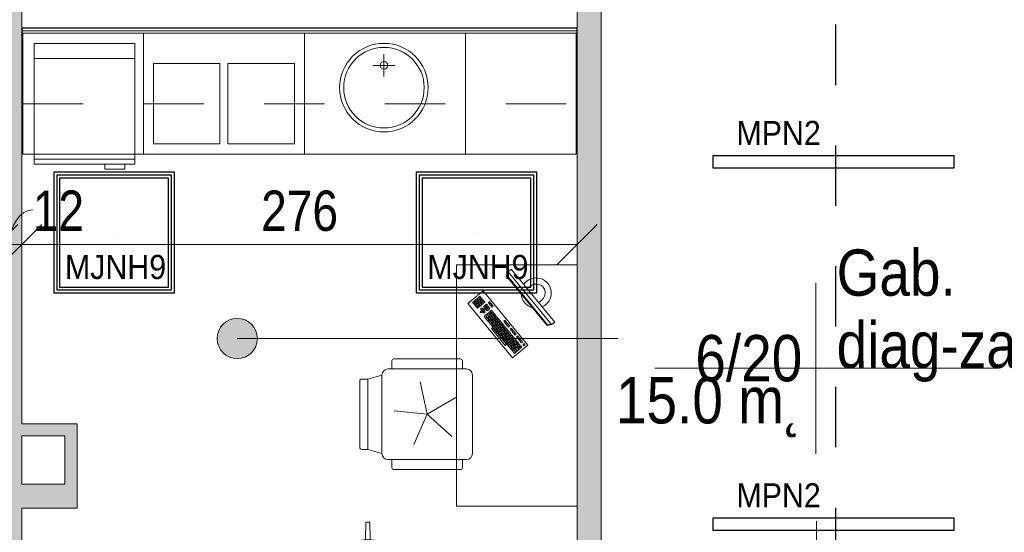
# Model space of a CAD drawing. Header units: centimetres. Extents: x -1631 to 21770, y -8842 to 3590.
# Tile 106 of 142: x 8 to 498, y 1989 to 2244. Entities that reach past the tile are written whole.
import ezdxf

# ---------------------------------------------------------------- set-up
doc = ezdxf.new("R2010")
doc.units = ezdxf.units.CM
doc.linetypes.add('Dash', pattern=[60, 30, -30])
for name, color, linetype, lineweight in [('A-ANNO-DIMS', 211, 'Continuous', 13), ('A-ANNO-DIMS-100', 211, 'Continuous', 13), ('A-AREA-IDEN', 2, 'Continuous', 13), ('A-DETL', 90, 'Continuous', 9), ('A-WALL', 113, 'Continuous', 13), ('A-WALL-FNSH', 113, 'Continuous', 13), ('A-WALL-PATT', 111, 'Continuous', 13), ('I-FURN', 30, 'Continuous', 9), ('P-SANR-FIXT', 6, 'Continuous', 9), ('Q-SPCQ', 91, 'Continuous', 9)]:
    doc.layers.add(name, color=color, linetype=linetype, lineweight=lineweight)
doc.layers.add('E_oprawy', color=12, linetype='Continuous')
doc.styles.add('Arial', font='arial.ttf', dxfattribs={"width": 0.9, "height": 18})
doc.styles.add('Arial Narrow_5', font='ARIALN.TTF', dxfattribs={"height": 20})
doc.styles.add('Arial_11', font='arial.ttf', dxfattribs={"width": 0.85, "height": 23})
doc.dimstyles.new('Diagonal_1_100__0__wewnętrzne', dxfattribs={"dimscale": 30.48, "dimtxt": 20.468619, "dimasz": 0.656168, "dimexe": 0.164042, "dimexo": 0.0625, "dimgap": 0.032808, "dimtad": 1, "dimdec": 0, "dimdsep": 46, "dimtxsty": 'Arial Narrow_5', "dimblk1": 'OBLIQUE', "dimblk2": 'OBLIQUE', "dimsah": 1, "dimcen": 0.09, "dimazin": 0, "dimtfac": 1, "dimtdec": 4, "dimtix": 1, "dimtmove": 0, "dimatfit": 3, "dimfxl": 0, "dimtvp": 1, "dimtolj": 1, "dimtzin": 0, "dimarcsym": 0})
doc.dimstyles.new('Diagonal_1_100__0__wewnętrzne_1', dxfattribs={"dimscale": 30.48, "dimtxt": 20.468619, "dimasz": 0.656168, "dimexe": 0.164042, "dimexo": 0.0625, "dimgap": 0.032808, "dimtad": 1, "dimdec": 0, "dimdsep": 46, "dimtxsty": 'Arial Narrow_5', "dimblk1": 'OBLIQUE', "dimblk2": 'OBLIQUE', "dimsah": 1, "dimcen": 0.09, "dimazin": 0, "dimtfac": 1, "dimtdec": 4, "dimtix": 1, "dimtmove": 1, "dimatfit": 3, "dimfxl": 0, "dimtvp": 1, "dimtolj": 1, "dimtzin": 0, "dimarcsym": 0})

# ---------------------------------------------------------------- blocks, each defined once
blk = doc.blocks.new('Blat - Blat-2328142-6_piętro IV __13_80 m_ - stan projektowany')
at = {"layer": 'I-FURN'}
for p, q in [((0, 60), (0, 0)), ((275, 0), (275, 60)), ((0, 0), (275, 0))]:
    blk.add_line(p, q, dxfattribs=at)
blk = doc.blocks.new('Blat - Blat-2328143-6_piętro IV __13_80 m_ - stan projektowany')
at = {"layer": 'I-FURN', "linetype": 'Dash'}
for p, q in [((0, 35), (0, 0)), ((275, 0), (275, 35)), ((0, 0), (275, 0))]:
    blk.add_line(p, q, dxfattribs=at)
blk = doc.blocks.new('Blat - Blat-V5-6_piętro IV __13_80 m_ - stan projektowany')
at = {"layer": 'I-FURN'}
for p, q in [((0, 60), (0, 0)), ((80, 0), (80, 60)), ((0, 0), (80, 0))]:
    blk.add_line(p, q, dxfattribs=at)
blk = doc.blocks.new('Blat - Blat-2328146-6_piętro IV __13_80 m_ - stan projektowany')
at = {"layer": 'I-FURN'}
for p, q in [((0, 60), (0, 0)), ((60, 0), (60, 60)), ((0, 0), (60, 0))]:
    blk.add_line(p, q, dxfattribs=at)
blk = doc.blocks.new('umywalka okrągła d _44cm stal nierdzewna - Type 1-2356171-6_piętro IV __13_80 m_ - stan projektowany')
at = {"layer": 'P-SANR-FIXT'}
for p, q in [((12.5, 21.43), (12.5, 32.43)), ((7, 26.93), (18, 26.93))]:
    blk.add_line(p, q, dxfattribs=at)
for centre, radius in [((12.5, 38), 22), ((12.5, 38), 20), ((12.5, 26.93), 1.9)]:
    blk.add_circle(centre, radius, dxfattribs=at)
blk = doc.blocks.new('zlewozmywak dwukomorowy - Type 1-2356269-6_piętro IV __13_80 m_ - stan projektowany')
at = {"layer": 'P-SANR-FIXT'}
for p, q in [((-27.5, -71), (-27.5, -11)), ((52.5, -11), (52.5, -71)), ((-22.5, -66), (-22.5, -26)), ((-22.5, -26), (10.5, -26)), ((10.5, -26), (10.5, -66)), ((14.5, -66), (14.5, -26)), ((14.5, -26), (47.5, -26)), ((47.5, -26), (47.5, -66)), ((10.5, -66), (-22.5, -66)), ((47.5, -66), (14.5, -66)), ((52.5, -71), (-27.5, -71))]:
    blk.add_line(p, q, dxfattribs=at)
blk = doc.blocks.new('lodówka niska w zabudowie - Type 1-2357183-6_piętro IV __13_80 m_ - stan projektowany')
at = {"layer": 'Q-SPCQ'}
for p, q in [((-12.5, -16), (-12.5, -76)), ((37.5, -16), (-12.5, -16)), ((37.5, -76), (37.5, -16)), ((37.5, -23.5), (-12.5, -23.5)), ((37.5, -73.5), (-12.5, -73.5)), ((-12.5, -76), (37.5, -76)), ((22.5, -78.5), (22.5, -76)), ((32.5, -76), (32.5, -78.5)), ((32.5, -78.5), (22.5, -78.5))]:
    blk.add_line(p, q, dxfattribs=at)
blk = doc.blocks.new('biurko lekarskie 60x120 - biurko lekarskie 60x120-V9-6_piętro IV __13_80 m_ - stan projektowany')
at = {"layer": 'I-FURN'}
for p, q in [((-76.23, 30), (43.77, 30)), ((-76.23, -30), (-76.23, 30)), ((43.77, 30), (43.77, -30)), ((-2.52, 2.15), (24.52, 24.38)), ((22.75, 20.08), (22.13, 19.57)), ((23.25, 19.46), (22.75, 20.08)), ((23.52, 20.71), (22.9, 20.21)), ((22.9, 20.21), (23.41, 19.59)), ((23.41, 19.59), (24.03, 20.1)), ((24.03, 20.1), (23.52, 20.71)), ((24.15, 19.94), (23.54, 19.43)), ((24.29, 21.35), (23.67, 20.84)), ((23.67, 20.84), (24.18, 20.22)), ((24.66, 19.32), (24.15, 19.94)), ((24.18, 20.22), (24.8, 20.73)), ((24.8, 20.73), (24.29, 21.35)), ((24.93, 20.58), (24.31, 20.07)), ((24.31, 20.07), (24.82, 19.45)), ((25.06, 21.99), (24.45, 21.48)), ((24.45, 21.48), (24.95, 20.86)), ((24.52, 24.38), (30.87, 16.66)), ((24.82, 19.45), (25.43, 19.96)), ((25.43, 19.96), (24.93, 20.58)), ((25.56, 19.81), (24.94, 19.3)), ((24.95, 20.86), (25.57, 21.37)), ((25.57, 21.37), (25.06, 21.99)), ((25.7, 21.21), (25.08, 20.7)), ((25.08, 20.7), (25.59, 20.09)), ((26.07, 19.19), (25.56, 19.81)), ((25.59, 20.09), (26.21, 20.59)), ((26.21, 20.59), (25.7, 21.21)), ((26.33, 20.44), (25.72, 19.93)), ((25.72, 19.93), (26.22, 19.31)), ((26.22, 19.31), (26.84, 19.82)), ((26.84, 19.82), (26.33, 20.44)), ((26.97, 19.67), (26.35, 19.16)), ((27.48, 19.05), (26.97, 19.67)), ((30.87, 16.66), (3.83, -5.57)), ((16.57, 15), (15.95, 14.49)), ((17.08, 14.38), (16.57, 15)), ((18.11, 16.27), (16.72, 15.13)), ((16.72, 15.13), (17.23, 14.51)), ((17.23, 14.51), (18.62, 15.65)), ((18.75, 15.5), (17.36, 14.35)), ((17.86, 13.74), (19.26, 14.88)), ((19.38, 14.72), (17.99, 13.58)), ((18.62, 15.65), (18.11, 16.27)), ((19.26, 14.88), (18.75, 15.5)), ((19.89, 14.11), (19.38, 14.72)), ((20.29, 16.77), (19.67, 16.26)), ((19.67, 16.26), (20.18, 15.64)), ((20.43, 18.17), (19.81, 17.67)), ((19.81, 17.67), (20.32, 17.05)), ((20.18, 15.64), (20.8, 16.15)), ((20.8, 16.15), (20.29, 16.77)), ((20.32, 17.05), (20.94, 17.56)), ((20.94, 17.56), (20.43, 18.17)), ((21.06, 17.4), (20.45, 16.89)), ((20.45, 16.89), (20.95, 16.28)), ((21.56, 15.22), (20.94, 14.71)), ((20.94, 14.71), (21.45, 14.1)), ((20.95, 16.28), (21.57, 16.78)), ((21.57, 16.78), (21.06, 17.4)), ((21.7, 16.63), (21.08, 16.12)), ((21.08, 16.12), (21.59, 15.5)), ((21.84, 18.04), (21.22, 17.53)), ((21.22, 17.53), (21.73, 16.91)), ((22.07, 14.6), (21.56, 15.22)), ((21.59, 15.5), (22.21, 16.01)), ((22.21, 16.01), (21.7, 16.63)), ((22.33, 15.86), (21.72, 15.35)), ((21.72, 15.35), (22.22, 14.73)), ((21.73, 16.91), (22.34, 17.42)), ((22.34, 17.42), (21.84, 18.04)), ((22.13, 19.57), (22.64, 18.95)), ((22.22, 14.73), (22.84, 15.24)), ((22.84, 15.24), (22.33, 15.86)), ((22.97, 15.08), (22.35, 14.58)), ((23.11, 16.49), (22.49, 15.98)), ((22.49, 15.98), (23, 15.37)), ((22.64, 18.95), (23.25, 19.46)), ((23.38, 19.31), (22.76, 18.8)), ((22.76, 18.8), (23.27, 18.18)), ((23.48, 14.47), (22.97, 15.08)), ((23, 15.37), (23.61, 15.87)), ((23.61, 15.87), (23.11, 16.49)), ((23.74, 15.72), (23.12, 15.21)), ((23.12, 15.21), (23.63, 14.59)), ((23.27, 18.18), (23.89, 18.69)), ((23.89, 18.69), (23.38, 19.31)), ((24.02, 18.53), (23.4, 18.03)), ((23.4, 18.03), (23.91, 17.41)), ((23.54, 19.43), (24.04, 18.82)), ((23.63, 14.59), (24.25, 15.1)), ((24.25, 15.1), (23.74, 15.72)), ((23.91, 17.41), (24.52, 17.92)), ((24.52, 17.92), (24.02, 18.53)), ((24.65, 17.76), (24.03, 17.25)), ((24.03, 17.25), (24.54, 16.64)), ((24.04, 18.82), (24.66, 19.32)), ((24.79, 19.17), (24.17, 18.66)), ((24.17, 18.66), (24.68, 18.04)), ((24.54, 16.64), (25.16, 17.14)), ((25.16, 17.14), (24.65, 17.76)), ((25.29, 16.99), (24.67, 16.48)), ((24.67, 16.48), (25.18, 15.86)), ((24.68, 18.04), (25.3, 18.55)), ((25.3, 18.55), (24.79, 19.17)), ((25.42, 18.4), (24.81, 17.89)), ((24.81, 17.89), (25.31, 17.27)), ((24.94, 19.3), (25.45, 18.68)), ((25.18, 15.86), (25.79, 16.37)), ((25.79, 16.37), (25.29, 16.99)), ((25.31, 17.27), (25.93, 17.78)), ((25.93, 17.78), (25.42, 18.4)), ((26.06, 17.63), (25.44, 17.12)), ((25.44, 17.12), (25.95, 16.5)), ((25.45, 18.68), (26.07, 19.19)), ((26.2, 19.03), (25.58, 18.52)), ((25.58, 18.52), (26.09, 17.91)), ((25.95, 16.5), (26.57, 17.01)), ((26.57, 17.01), (26.06, 17.63)), ((26.09, 17.91), (26.7, 18.41)), ((26.7, 18.41), (26.2, 19.03)), ((26.83, 18.26), (26.21, 17.75)), ((26.21, 17.75), (26.72, 17.13)), ((26.35, 19.16), (26.86, 18.54)), ((26.72, 17.13), (27.34, 17.64)), ((27.34, 17.64), (26.83, 18.26)), ((26.86, 18.54), (27.48, 19.05)), ((27.6, 18.9), (26.99, 18.39)), ((26.99, 18.39), (27.49, 17.77)), ((27.49, 17.77), (28.11, 18.28)), ((28.11, 18.28), (27.6, 18.9)), ((3.73, 5.74), (12.07, 12.6)), ((12.58, 11.98), (4.24, 5.12)), ((10.39, 9.92), (9.77, 9.41)), ((10.9, 9.3), (10.39, 9.92)), ((11.16, 10.55), (10.54, 10.04)), ((10.54, 10.04), (11.05, 9.43)), ((11.05, 9.43), (11.67, 9.93)), ((11.67, 9.93), (11.16, 10.55)), ((11.93, 11.19), (11.31, 10.68)), ((11.31, 10.68), (11.82, 10.06)), ((11.82, 10.06), (12.44, 10.57)), ((12.44, 10.57), (11.93, 11.19)), ((12.57, 10.42), (11.95, 9.91)), ((11.95, 9.91), (12.46, 9.29)), ((12.07, 12.6), (12.58, 11.98)), ((12.71, 11.82), (12.09, 11.31)), ((12.09, 11.31), (12.6, 10.7)), ((12.46, 9.29), (13.08, 9.8)), ((13.08, 9.8), (12.57, 10.42)), ((12.6, 10.7), (13.21, 11.2)), ((13.21, 11.2), (12.71, 11.82)), ((13.34, 11.05), (12.72, 10.54)), ((12.72, 10.54), (13.23, 9.92)), ((13.48, 12.46), (12.86, 11.95)), ((12.86, 11.95), (13.37, 11.33)), ((13.23, 9.92), (13.85, 10.43)), ((13.85, 10.43), (13.34, 11.05)), ((13.98, 10.28), (13.36, 9.77)), ((13.37, 11.33), (13.99, 11.84)), ((13.99, 11.84), (13.48, 12.46)), ((14.11, 11.69), (13.49, 11.18)), ((13.49, 11.18), (14, 10.56)), ((14.25, 13.09), (13.63, 12.58)), ((13.63, 12.58), (14.14, 11.97)), ((14.48, 9.66), (13.98, 10.28)), ((14, 10.56), (14.62, 11.07)), ((14.62, 11.07), (14.11, 11.69)), ((14.75, 10.91), (14.13, 10.41)), ((14.13, 10.41), (14.64, 9.79)), ((14.14, 11.97), (14.76, 12.48)), ((14.76, 12.48), (14.25, 13.09)), ((14.88, 12.32), (14.27, 11.81)), ((14.27, 11.81), (14.78, 11.19)), ((15.02, 13.73), (14.4, 13.22)), ((14.4, 13.22), (14.91, 12.6)), ((14.64, 9.79), (15.26, 10.3)), ((15.26, 10.3), (14.75, 10.91)), ((15.38, 10.14), (14.76, 9.63)), ((14.78, 11.19), (15.39, 11.7)), ((15.39, 11.7), (14.88, 12.32)), ((15.52, 11.55), (14.9, 11.04)), ((14.9, 11.04), (15.41, 10.42)), ((14.91, 12.6), (15.53, 13.11)), ((15.53, 13.11), (15.02, 13.73)), ((15.66, 12.96), (15.04, 12.45)), ((15.04, 12.45), (15.55, 11.83)), ((15.79, 14.36), (15.18, 13.86)), ((15.18, 13.86), (15.68, 13.24)), ((15.89, 9.52), (15.38, 10.14)), ((15.41, 10.42), (16.03, 10.93)), ((16.03, 10.93), (15.52, 11.55)), ((16.16, 10.78), (15.54, 10.27)), ((15.54, 10.27), (16.05, 9.65)), ((15.55, 11.83), (16.17, 12.34)), ((16.17, 12.34), (15.66, 12.96)), ((16.29, 12.18), (15.67, 11.68)), ((15.67, 11.68), (16.18, 11.06)), ((15.68, 13.24), (16.3, 13.75)), ((16.3, 13.75), (15.79, 14.36)), ((16.43, 13.59), (15.81, 13.08)), ((15.81, 13.08), (16.32, 12.46)), ((15.95, 14.49), (16.46, 13.87)), ((16.05, 9.65), (16.66, 10.16)), ((16.66, 10.16), (16.16, 10.78)), ((16.79, 10), (16.17, 9.5)), ((16.18, 11.06), (16.8, 11.57)), ((16.8, 11.57), (16.29, 12.18)), ((16.93, 11.41), (16.31, 10.9)), ((16.31, 10.9), (16.82, 10.29)), ((16.32, 12.46), (16.94, 12.97)), ((16.94, 12.97), (16.43, 13.59)), ((17.06, 12.82), (16.45, 12.31)), ((16.45, 12.31), (16.96, 11.69)), ((16.46, 13.87), (17.08, 14.38)), ((17.2, 14.23), (16.58, 13.72)), ((16.58, 13.72), (17.09, 13.1)), ((17.3, 9.39), (16.79, 10)), ((16.82, 10.29), (17.44, 10.79)), ((17.44, 10.79), (16.93, 11.41)), ((17.56, 10.64), (16.94, 10.13)), ((16.94, 10.13), (17.45, 9.51)), ((16.96, 11.69), (17.57, 12.2)), ((17.57, 12.2), (17.06, 12.82)), ((17.7, 12.05), (17.08, 11.54)), ((17.08, 11.54), (17.59, 10.92)), ((17.09, 13.1), (17.71, 13.61)), ((17.71, 13.61), (17.2, 14.23)), ((17.84, 13.45), (17.22, 12.95)), ((17.22, 12.95), (17.73, 12.33)), ((17.36, 14.35), (17.86, 13.74)), ((17.45, 9.51), (18.07, 10.02)), ((18.07, 10.02), (17.56, 10.64)), ((17.59, 10.92), (18.21, 11.43)), ((18.21, 11.43), (17.7, 12.05)), ((18.34, 11.27), (17.72, 10.77)), ((17.72, 10.77), (18.23, 10.15)), ((17.73, 12.33), (18.35, 12.84)), ((18.35, 12.84), (17.84, 13.45)), ((18.47, 12.68), (17.85, 12.17)), ((17.85, 12.17), (18.36, 11.56)), ((17.99, 13.58), (18.5, 12.96)), ((18.23, 10.15), (18.84, 10.66)), ((18.84, 10.66), (18.34, 11.27)), ((18.36, 11.56), (18.98, 12.06)), ((18.98, 12.06), (18.47, 12.68)), ((19.11, 11.91), (18.49, 11.4)), ((18.49, 11.4), (19, 10.78)), ((18.5, 12.96), (19.89, 14.11)), ((19.24, 13.32), (18.63, 12.81)), ((18.63, 12.81), (19.14, 12.19)), ((19, 10.78), (19.62, 11.29)), ((19.62, 11.29), (19.11, 11.91)), ((19.14, 12.19), (19.75, 12.7)), ((19.75, 12.7), (19.24, 13.32)), ((19.88, 12.54), (19.26, 12.04)), ((19.26, 12.04), (19.77, 11.42)), ((20.02, 13.95), (19.4, 13.44)), ((19.4, 13.44), (19.91, 12.83)), ((19.77, 11.42), (20.39, 11.93)), ((20.39, 11.93), (19.88, 12.54)), ((19.91, 12.83), (20.53, 13.33)), ((20.53, 13.33), (20.02, 13.95)), ((20.65, 13.18), (20.03, 12.67)), ((20.03, 12.67), (20.54, 12.05)), ((20.54, 12.05), (21.16, 12.56)), ((21.16, 12.56), (20.65, 13.18)), ((21.45, 14.1), (22.07, 14.6)), ((22.2, 14.45), (21.58, 13.94)), ((21.58, 13.94), (22.09, 13.32)), ((22.09, 13.32), (22.71, 13.83)), ((22.71, 13.83), (22.2, 14.45)), ((22.35, 14.58), (22.86, 13.96)), ((23.39, 12.84), (22.77, 12.33)), ((22.77, 12.33), (23.28, 11.72)), ((22.86, 13.96), (23.48, 14.47)), ((23.28, 11.72), (23.9, 12.22)), ((23.9, 12.22), (23.39, 12.84)), ((24.16, 13.48), (23.54, 12.97)), ((23.54, 12.97), (24.05, 12.35)), ((24.05, 12.35), (24.67, 12.86)), ((24.67, 12.86), (24.16, 13.48)), ((24.93, 14.11), (24.32, 13.6)), ((24.32, 13.6), (24.83, 12.99)), ((24.83, 12.99), (25.44, 13.49)), ((25.44, 13.49), (24.93, 14.11)), ((4.24, 5.12), (3.73, 5.74)), ((4.98, 5.47), (4.36, 4.96)), ((4.36, 4.96), (4.87, 4.35)), ((5.49, 4.85), (4.98, 5.47)), ((5.75, 6.11), (5.14, 5.6)), ((5.14, 5.6), (5.64, 4.98)), ((5.64, 4.98), (6.26, 5.49)), ((6.26, 5.49), (5.75, 6.11)), ((6.39, 5.33), (5.77, 4.83)), ((5.91, 6.23), (6.53, 6.74)), ((6.42, 5.62), (5.91, 6.23)), ((6.9, 4.72), (6.39, 5.33)), ((7.03, 6.12), (6.42, 5.62)), ((6.53, 6.74), (7.03, 6.12)), ((6.54, 5.46), (7.16, 5.97)), ((7.05, 4.84), (6.54, 5.46)), ((7.3, 7.38), (6.68, 6.87)), ((6.68, 6.87), (7.19, 6.25)), ((7.67, 5.35), (7.05, 4.84)), ((7.16, 5.97), (7.67, 5.35)), ((7.18, 4.69), (7.8, 5.2)), ((7.19, 6.25), (7.81, 6.76)), ((7.81, 6.76), (7.3, 7.38)), ((7.93, 6.6), (7.32, 6.1)), ((7.32, 6.1), (7.82, 5.48)), ((8.07, 8.01), (7.45, 7.5)), ((7.45, 7.5), (7.96, 6.89)), ((7.8, 5.2), (8.3, 4.58)), ((7.82, 5.48), (8.44, 5.99)), ((8.44, 5.99), (7.93, 6.6)), ((8.57, 5.83), (7.95, 5.32)), ((7.95, 5.32), (8.46, 4.71)), ((7.96, 6.89), (8.58, 7.39)), ((9.21, 6.62), (8.07, 8.01)), ((8.71, 7.24), (8.09, 6.73)), ((8.09, 6.73), (8.6, 6.11)), ((8.84, 8.65), (8.23, 8.14)), ((8.23, 8.14), (8.73, 7.52)), ((8.46, 4.71), (9.08, 5.21)), ((9.08, 5.21), (8.57, 5.83)), ((9.2, 5.06), (8.59, 4.55)), ((8.6, 6.11), (9.21, 6.62)), ((9.34, 6.47), (8.72, 5.96)), ((8.72, 5.96), (9.23, 5.34)), ((8.73, 7.52), (9.35, 8.03)), ((9.35, 8.03), (8.84, 8.65)), ((9.48, 7.87), (8.86, 7.37)), ((8.86, 7.37), (9.37, 6.75)), ((9.62, 9.28), (9, 8.77)), ((9, 8.77), (9.51, 8.16)), ((9.71, 4.44), (9.2, 5.06)), ((9.23, 5.34), (9.85, 5.85)), ((9.85, 5.85), (9.34, 6.47)), ((9.98, 5.69), (9.36, 5.19)), ((9.36, 5.19), (9.87, 4.57)), ((9.37, 6.75), (9.99, 7.26)), ((9.99, 7.26), (9.48, 7.87)), ((10.11, 7.1), (9.5, 6.59)), ((9.5, 6.59), (10, 5.98)), ((9.51, 8.16), (10.12, 8.66)), ((10.12, 8.66), (9.62, 9.28)), ((10.25, 8.51), (9.63, 8)), ((9.63, 8), (10.14, 7.38)), ((9.77, 9.41), (10.28, 8.79)), ((9.87, 4.57), (10.48, 5.08)), ((10.48, 5.08), (9.98, 5.69)), ((10.61, 4.92), (9.99, 4.41)), ((10, 5.98), (10.62, 6.48)), ((10.62, 6.48), (10.11, 7.1)), ((10.75, 6.33), (10.13, 5.82)), ((10.13, 5.82), (10.64, 5.2)), ((10.14, 7.38), (10.76, 7.89)), ((10.76, 7.89), (10.25, 8.51)), ((10.89, 7.74), (10.27, 7.23)), ((10.27, 7.23), (10.78, 6.61)), ((10.28, 8.79), (10.9, 9.3)), ((11.02, 9.15), (10.41, 8.64)), ((10.41, 8.64), (10.91, 8.02)), ((11.12, 4.3), (10.61, 4.92)), ((10.64, 5.2), (11.26, 5.71)), ((11.26, 5.71), (10.75, 6.33)), ((11.38, 5.56), (10.77, 5.05)), ((10.77, 5.05), (11.27, 4.43)), ((10.78, 6.61), (11.39, 7.12)), ((11.39, 7.12), (10.89, 7.74)), ((11.52, 6.97), (10.9, 6.46)), ((10.9, 6.46), (11.41, 5.84)), ((10.91, 8.02), (11.53, 8.53)), ((11.53, 8.53), (11.02, 9.15)), ((11.66, 8.37), (11.04, 7.86)), ((11.04, 7.86), (11.55, 7.25)), ((11.8, 9.78), (11.18, 9.27)), ((11.18, 9.27), (11.69, 8.65)), ((11.27, 4.43), (11.89, 4.94)), ((11.89, 4.94), (11.38, 5.56)), ((11.41, 5.84), (12.03, 6.35)), ((12.03, 6.35), (11.52, 6.97)), ((12.16, 6.19), (11.54, 5.68)), ((11.54, 5.68), (12.05, 5.07)), ((11.55, 7.25), (12.17, 7.75)), ((12.17, 7.75), (11.66, 8.37)), ((12.29, 7.6), (11.68, 7.09)), ((11.68, 7.09), (12.18, 6.47)), ((11.69, 8.65), (12.3, 9.16)), ((12.3, 9.16), (11.8, 9.78)), ((12.43, 9.01), (11.81, 8.5)), ((11.81, 8.5), (12.32, 7.88)), ((12.05, 5.07), (12.66, 5.57)), ((12.66, 5.57), (12.16, 6.19)), ((12.18, 6.47), (12.8, 6.98)), ((12.8, 6.98), (12.29, 7.6)), ((12.93, 6.83), (12.31, 6.32)), ((12.31, 6.32), (12.82, 5.7)), ((12.32, 7.88), (12.94, 8.39)), ((12.94, 8.39), (12.43, 9.01)), ((13.07, 8.24), (12.45, 7.73)), ((12.45, 7.73), (12.96, 7.11)), ((13.2, 9.64), (12.58, 9.13)), ((12.58, 9.13), (13.09, 8.52)), ((12.82, 5.7), (13.44, 6.21)), ((13.44, 6.21), (12.93, 6.83)), ((12.96, 7.11), (13.57, 7.62)), ((13.57, 7.62), (13.07, 8.24)), ((13.7, 7.46), (13.08, 6.95)), ((13.08, 6.95), (13.59, 6.34)), ((13.09, 8.52), (13.71, 9.02)), ((13.71, 9.02), (13.2, 9.64)), ((13.84, 8.87), (13.22, 8.36)), ((13.22, 8.36), (13.73, 7.74)), ((13.36, 9.77), (13.87, 9.15)), ((14.12, 5.22), (13.5, 4.71)), ((13.54, -15.18), (38.3, 5.18)), ((13.59, 6.34), (14.21, 6.85)), ((14.21, 6.85), (13.7, 7.46)), ((13.73, 7.74), (14.35, 8.25)), ((14.35, 8.25), (13.84, 8.87)), ((14.47, 8.1), (13.86, 7.59)), ((13.86, 7.59), (14.36, 6.97)), ((13.87, 9.15), (14.48, 9.66)), ((14.61, 9.51), (13.99, 9)), ((13.99, 9), (14.5, 8.38)), ((14.63, 4.6), (14.12, 5.22)), ((14.89, 5.85), (14.28, 5.35)), ((14.28, 5.35), (14.78, 4.73)), ((14.36, 6.97), (14.98, 7.48)), ((14.98, 7.48), (14.47, 8.1)), ((14.5, 8.38), (15.12, 8.89)), ((15.12, 8.89), (14.61, 9.51)), ((15.25, 8.73), (14.63, 8.23)), ((14.63, 8.23), (15.14, 7.61)), ((14.76, 9.63), (15.27, 9.01)), ((14.78, 4.73), (15.4, 5.24)), ((15.4, 5.24), (14.89, 5.85)), ((15.67, 6.49), (15.05, 5.98)), ((15.05, 5.98), (15.56, 5.36)), ((15.14, 7.61), (15.75, 8.12)), ((15.75, 8.12), (15.25, 8.73)), ((15.27, 9.01), (15.89, 9.52)), ((16.02, 9.37), (15.4, 8.86)), ((15.4, 8.86), (15.91, 8.24)), ((15.56, 5.36), (16.17, 5.87)), ((16.17, 5.87), (15.67, 6.49)), ((15.91, 8.24), (16.53, 8.75)), ((16.53, 8.75), (16.02, 9.37)), ((16.17, 9.5), (16.68, 8.88)), ((16.68, 8.88), (17.3, 9.39)), ((38.3, 5.18), (40.32, 4.25)), ((3.83, -5.57), (-2.52, 2.15)), ((1.12, 2.3), (-0.27, 1.15)), ((-0.27, 1.15), (0.24, 0.53)), ((0.24, 0.53), (1.63, 1.68)), ((1.75, 1.52), (0.36, 0.38)), ((0.36, 0.38), (0.87, -0.24)), ((0.87, -0.24), (2.26, 0.91)), ((2.39, 0.75), (1, -0.39)), ((1.63, 1.68), (1.12, 2.3)), ((1.89, 2.93), (1.27, 2.42)), ((1.27, 2.42), (1.78, 1.8)), ((1.51, -1.01), (2.9, 0.13)), ((2.26, 0.91), (1.75, 1.52)), ((1.78, 1.8), (2.4, 2.31)), ((2.4, 2.31), (1.89, 2.93)), ((2.53, 2.16), (1.91, 1.65)), ((1.91, 1.65), (2.42, 1.03)), ((2.66, 3.57), (2.05, 3.06)), ((2.05, 3.06), (2.55, 2.44)), ((2.9, 0.13), (2.39, 0.75)), ((2.42, 1.03), (3.03, 1.54)), ((3.03, 1.54), (2.53, 2.16)), ((3.16, 1.39), (2.54, 0.88)), ((2.54, 0.88), (3.05, 0.26)), ((2.55, 2.44), (3.17, 2.95)), ((3.17, 2.95), (2.66, 3.57)), ((3.3, 2.79), (2.68, 2.29)), ((2.68, 2.29), (3.19, 1.67)), ((3.44, 4.2), (2.82, 3.69)), ((2.82, 3.69), (3.33, 3.08)), ((3.05, 0.26), (3.67, 0.77)), ((3.67, 0.77), (3.16, 1.39)), ((3.8, 0.61), (3.18, 0.11)), ((3.18, 0.11), (3.69, -0.51)), ((3.19, 1.67), (3.81, 2.18)), ((3.81, 2.18), (3.3, 2.79)), ((3.93, 2.02), (3.32, 1.51)), ((3.32, 1.51), (3.82, 0.9)), ((3.33, 3.08), (3.94, 3.58)), ((3.94, 3.58), (3.44, 4.2)), ((4.07, 3.43), (3.45, 2.92)), ((3.45, 2.92), (3.96, 2.3)), ((4.21, 4.84), (3.59, 4.33)), ((3.59, 4.33), (4.1, 3.71)), ((4.31, 0), (3.8, 0.61)), ((3.82, 0.9), (4.44, 1.4)), ((4.44, 1.4), (3.93, 2.02)), ((4.57, 1.25), (3.95, 0.74)), ((3.95, 0.74), (4.46, 0.12)), ((3.96, 2.3), (4.58, 2.81)), ((4.58, 2.81), (4.07, 3.43)), ((4.71, 2.66), (4.09, 2.15)), ((4.09, 2.15), (4.6, 1.53)), ((4.1, 3.71), (4.72, 4.22)), ((4.72, 4.22), (4.21, 4.84)), ((4.84, 4.06), (4.23, 3.56)), ((4.23, 3.56), (4.73, 2.94)), ((4.46, 0.12), (5.08, 0.63)), ((5.08, 0.63), (4.57, 1.25)), ((5.2, 0.48), (4.59, -0.03)), ((4.6, 1.53), (5.21, 2.04)), ((5.21, 2.04), (4.71, 2.66)), ((5.34, 1.88), (4.72, 1.38)), ((4.72, 1.38), (5.23, 0.76)), ((4.73, 2.94), (5.35, 3.45)), ((5.35, 3.45), (4.84, 4.06)), ((5.48, 3.29), (4.86, 2.78)), ((4.86, 2.78), (5.37, 2.17)), ((4.87, 4.35), (5.49, 4.85)), ((5.62, 4.7), (5, 4.19)), ((5, 4.19), (5.51, 3.57)), ((5.71, -0.14), (5.2, 0.48)), ((5.23, 0.76), (5.85, 1.27)), ((5.85, 1.27), (5.34, 1.88)), ((5.98, 1.11), (5.36, 0.6)), ((5.36, 0.6), (5.87, -0.01)), ((5.37, 2.17), (5.99, 2.67)), ((5.99, 2.67), (5.48, 3.29)), ((6.11, 2.52), (5.5, 2.01)), ((5.5, 2.01), (6, 1.39)), ((5.51, 3.57), (6.12, 4.08)), ((6.12, 4.08), (5.62, 4.7)), ((6.25, 3.93), (5.63, 3.42)), ((5.63, 3.42), (6.14, 2.8)), ((5.77, 4.83), (6.28, 4.21)), ((5.87, -0.01), (6.48, 0.49)), ((6.48, 0.49), (5.98, 1.11)), ((6, 1.39), (6.62, 1.9)), ((6.62, 1.9), (6.11, 2.52)), ((6.75, 1.75), (6.13, 1.24)), ((6.13, 1.24), (6.64, 0.62)), ((6.14, 2.8), (6.76, 3.31)), ((6.76, 3.31), (6.25, 3.93)), ((6.89, 3.15), (6.27, 2.65)), ((6.27, 2.65), (6.78, 2.03)), ((6.28, 4.21), (6.9, 4.72)), ((7.02, 4.56), (6.41, 4.05)), ((6.41, 4.05), (6.91, 3.44)), ((6.64, 0.62), (7.26, 1.13)), ((7.26, 1.13), (6.75, 1.75)), ((6.78, 2.03), (7.39, 2.54)), ((7.39, 2.54), (6.89, 3.15)), ((7.52, 2.38), (6.9, 1.87)), ((6.9, 1.87), (7.41, 1.26)), ((6.91, 3.44), (7.53, 3.94)), ((7.53, 3.94), (7.02, 4.56)), ((7.66, 3.79), (7.04, 3.28)), ((7.04, 3.28), (7.55, 2.66)), ((7.69, 4.07), (7.18, 4.69)), ((7.94, 0.14), (7.32, -0.37)), ((7.41, 1.26), (8.03, 1.76)), ((8.03, 1.76), (7.52, 2.38)), ((7.55, 2.66), (8.17, 3.17)), ((8.17, 3.17), (7.66, 3.79)), ((8.29, 3.02), (7.68, 2.51)), ((7.68, 2.51), (8.18, 1.89)), ((8.3, 4.58), (7.69, 4.07)), ((7.81, 3.92), (8.43, 4.42)), ((8.32, 3.3), (7.81, 3.92)), ((8.45, -0.48), (7.94, 0.14)), ((8.18, 1.89), (8.8, 2.4)), ((8.8, 2.4), (8.29, 3.02)), ((8.94, 3.81), (8.32, 3.3)), ((8.43, 4.42), (8.94, 3.81)), ((8.45, 3.14), (9.07, 3.65)), ((8.96, 2.53), (8.45, 3.14)), ((8.59, 4.55), (9.09, 3.93)), ((9.49, 1.41), (8.87, 0.9)), ((8.87, 0.9), (9.38, 0.28)), ((9.57, 3.03), (8.96, 2.53)), ((9.07, 3.65), (9.57, 3.03)), ((9.09, 3.93), (9.71, 4.44)), ((9.84, 4.29), (9.22, 3.78)), ((9.22, 3.78), (9.73, 3.16)), ((9.38, 0.28), (10, 0.79)), ((10, 0.79), (9.49, 1.41)), ((9.64, 1.54), (10.26, 2.04)), ((10.15, 0.92), (9.64, 1.54)), ((9.73, 3.16), (10.35, 3.67)), ((10.35, 3.67), (9.84, 4.29)), ((9.99, 4.41), (10.5, 3.8)), ((10.77, 1.43), (10.15, 0.92)), ((10.26, 2.04), (10.77, 1.43)), ((11.03, 2.68), (10.41, 2.17)), ((10.41, 2.17), (10.92, 1.55)), ((10.5, 3.8), (11.12, 4.3)), ((10.92, 1.55), (11.54, 2.06)), ((11.54, 2.06), (11.03, 2.68)), ((11.8, 3.31), (11.19, 2.81)), ((11.19, 2.81), (11.69, 2.19)), ((11.69, 2.19), (12.31, 2.7)), ((12.31, 2.7), (11.8, 3.31)), ((13.35, 4.58), (12.73, 4.08)), ((12.73, 4.08), (13.24, 3.46)), ((13.24, 3.46), (13.86, 3.97)), ((13.86, 3.97), (13.35, 4.58)), ((13.5, 4.71), (14.01, 4.09)), ((13.99, -15.33), (38.36, 4.71)), ((14.01, 4.09), (14.63, 4.6)), ((14.06, -17.34), (40.32, 4.25)), ((41.59, 2.71), (15.33, -18.89)), ((38.36, 4.71), (39.99, 3.98)), ((40.32, 4.25), (41.59, 2.71)), ((1, -0.39), (1.51, -1.01)), ((2.25, -0.66), (1.63, -1.16)), ((1.63, -1.16), (2.14, -1.78)), ((2.14, -1.78), (2.76, -1.27)), ((2.76, -1.27), (2.25, -0.66)), ((2.89, -1.43), (2.27, -1.94)), ((2.27, -1.94), (2.78, -2.56)), ((3.02, -0.02), (2.41, -0.53)), ((2.41, -0.53), (2.91, -1.15)), ((2.78, -2.56), (3.4, -2.05)), ((3.4, -2.05), (2.89, -1.43)), ((2.91, -1.15), (3.53, -0.64)), ((3.53, -0.64), (3.02, -0.02)), ((3.66, -0.79), (3.04, -1.3)), ((3.04, -1.3), (3.55, -1.92)), ((4.08, -3.04), (3.46, -3.55)), ((3.46, -3.55), (3.97, -4.16)), ((3.55, -1.92), (4.17, -1.41)), ((4.17, -1.41), (3.66, -0.79)), ((3.69, -0.51), (4.31, 0)), ((4.43, -0.16), (3.81, -0.67)), ((3.81, -0.67), (4.32, -1.28)), ((3.97, -4.16), (4.59, -3.66)), ((4.59, -3.66), (4.08, -3.04)), ((4.32, -1.28), (4.94, -0.78)), ((4.94, -0.78), (4.43, -0.16)), ((4.59, -0.03), (5.09, -0.65)), ((5.63, -1.77), (5.01, -2.28)), ((5.01, -2.28), (5.52, -2.89)), ((5.09, -0.65), (5.71, -0.14)), ((5.52, -2.89), (6.13, -2.38)), ((6.13, -2.38), (5.63, -1.77)), ((6.4, -1.13), (5.78, -1.64)), ((5.78, -1.64), (6.29, -2.26)), ((6.29, -2.26), (6.91, -1.75)), ((6.91, -1.75), (6.4, -1.13)), ((7.17, -0.5), (6.55, -1)), ((6.55, -1), (7.06, -1.62)), ((7.06, -1.62), (7.68, -1.11)), ((7.68, -1.11), (7.17, -0.5)), ((7.32, -0.37), (7.83, -0.99)), ((7.83, -0.99), (8.45, -0.48)), ((33.21, -6.78), (31.94, -5.23)), ((26.25, -12.49), (24.98, -10.95)), ((14.06, -17.34), (13.54, -15.18)), ((14.39, -17.07), (13.99, -15.33)), ((15.33, -18.89), (14.06, -17.34))]:
    blk.add_line(p, q, dxfattribs=at)
for radius, start, end in [(7.5, 92.5607, 166.3005), (7.5, 203.9646, 54.8966), (4.5, 219.4306, 39.4306)]:
    blk.add_arc((29.73, -9.63), radius, start, end, dxfattribs=at)
blk = doc.blocks.new('krzesło obrotowe - krzesło obrotowe-1270918-6_piętro IV __13_80 m_ - stan projektowany')
at = {"layer": 'I-FURN'}
for p, q in [((-17.5, 22.5), (-17.5, 26.5)), ((-16.5, 27.5), (16.5, 27.5)), ((17.5, 22.5), (17.5, 26.5)), ((-19.5, 22.5), (19.5, 22.5)), ((-33.5, -16.5), (-33.5, 16.5)), ((-29.5, 17.5), (-32.5, 17.5)), ((-22.5, 19.5), (-29.5, 17.5)), ((-29.5, -17.5), (-29.5, 17.5)), ((-22.5, -19.5), (-22.5, 19.5)), ((-3.43, 16.14), (0, 0)), ((22.5, 19.5), (22.5, -19.5)), ((0, 0), (14.29, 8.25)), ((0, 0), (-16.41, 1.72)), ((-6.71, -15.07), (0, 0)), ((0, 0), (12.26, -11.04)), ((-32.5, -17.5), (-29.5, -17.5)), ((-29.5, -17.5), (-22.5, -19.5)), ((19.5, -22.5), (-19.5, -22.5)), ((-17.5, -22.5), (-17.5, -26.5)), ((17.5, -22.5), (17.5, -26.5)), ((16.5, -27.5), (-16.5, -27.5))]:
    blk.add_line(p, q, dxfattribs=at)
for centre, radius, start, end in [((-16.5, 26.5), 1, 90, 180), ((16.5, 26.5), 1, 0, 90), ((-19.5, 19.5), 3, 90, 180), ((19.5, 19.5), 3, 360, 90), ((-32.5, 16.5), 1, 90, 180), ((-32.5, -16.5), 1, 180, 270), ((-19.5, -19.5), 3, 180, 270), ((19.5, -19.5), 3, 270, 0), ((-16.5, -26.5), 1, 180, 270), ((16.5, -26.5), 1, 270, 0)]:
    blk.add_arc(centre, radius, start, end, dxfattribs=at)
blk = doc.blocks.new('stołek obrotowy WG-03 śr_32cm - stołek obrotowy WG-03 śr_32cm-850736-6_piętro IV __13_80 m_ - stan projektowany')
at = {"layer": 'Q-SPCQ'}
for p, q in [((-1, 26.05), (-1.11, 17.46)), ((1, 26.05), (-1, 26.05)), ((1.11, 17.46), (1, 26.05)), ((-24.46, 9), (-25.08, 7.1)), ((-25.08, 7.1), (-16.95, 4.34)), ((-16.27, 6.45), (-24.46, 9)), ((24.46, 9), (16.27, 6.45)), ((16.95, 4.34), (25.08, 7.1)), ((25.08, 7.1), (24.46, 9)), ((-11.16, -13.48), (-16.12, -20.48)), ((16.12, -20.48), (11.16, -13.48)), ((-14.5, -21.66), (-9.37, -14.78)), ((9.37, -14.78), (14.5, -21.66)), ((-16.12, -20.48), (-14.5, -21.66)), ((14.5, -21.66), (16.12, -20.48))]:
    blk.add_line(p, q, dxfattribs=at)
blk.add_circle((0, 0), 17.5, dxfattribs=at)
blk = doc.blocks.new('DIMBLOCK114-6_piętro IV __13_80 m_ - stan projektowany')
at = {"layer": 'A-ANNO-DIMS-100', "transparency": 16777216}
for p, q in [((9.38, 2132.33), (19.38, 2142.33)), ((285.38, 2132.33), (295.38, 2142.33)), ((9.38, 2127.33), (9.38, 2137.33)), ((285.38, 2127.33), (285.38, 2137.33)), ((9.38, 2132.33), (-0.62, 2122.33)), ((285.38, 2132.33), (9.38, 2132.33)), ((9.38, 2132.33), (9.38, 2127.33)), ((285.38, 2132.33), (275.38, 2122.33)), ((285.38, 2132.33), (285.38, 2127.33))]:
    blk.add_line(p, q, dxfattribs=at)
at = {"layer": 'A-ANNO-DIMS-100', "color": 0, "transparency": 16777216, "insert": (128.37, 2159.18), "char_height": 20, "width": 45.6158, "attachment_point": 1, "line_spacing_factor": 0.974696, "style": 'Arial Narrow_5'}
blk.add_mtext('276', dxfattribs=at)
blk = doc.blocks.new('_Oblique')
at = {"color": 0, "linetype": 'ByBlock', "lineweight": -2}
blk.add_line((-0.5, -0.5), (0.5, 0.5), dxfattribs=at)
blk = doc.blocks.new('DIMBLOCK115-6_piętro IV __13_80 m_ - stan projektowany')
at = {"layer": 'A-ANNO-DIMS-100', "transparency": 16777216}
for p, q in [((-2.62, 2132.33), (7.38, 2142.33)), ((9.38, 2132.33), (19.38, 2142.33)), ((-2.62, 2127.33), (-2.62, 2137.33)), ((9.38, 2127.33), (9.38, 2137.33)), ((-2.62, 2132.33), (-12.62, 2122.33)), ((9.38, 2132.33), (-2.62, 2132.33)), ((-2.62, 2132.33), (-2.62, 2127.33)), ((9.38, 2132.33), (-0.62, 2122.33)), ((9.38, 2132.33), (9.38, 2127.33))]:
    blk.add_line(p, q, dxfattribs=at)
blk.add_ellipse((14.86, 2132.33), major_axis=(0, 17.24), ratio=0.665858, start_param=0, end_param=1.570796, dxfattribs=at)
at = {"layer": 'A-ANNO-DIMS-100', "color": 0, "transparency": 16777216, "insert": (14.86, 2159.18), "char_height": 20, "width": 30.4105, "attachment_point": 1, "line_spacing_factor": 0.974696, "style": 'Arial Narrow_5'}
blk.add_mtext('12', dxfattribs=at)
blk = doc.blocks.new('METKA_POMIESZCZENIA2 - Rozbudowana - bez ramki-2396678-6_piętro IV __13_80 m_ - stan projektowany')
at = {"layer": 'A-AREA-IDEN'}
for p, q in [((0, 0.425), (0, 0)), ((0.0976, 0), (-0.8, 0)), ((-0.8, 0), (0.9, 0)), ((0, 0), (0, -0.425))]:
    blk.add_line(p, q, dxfattribs=at)
blk = doc.blocks.new('METKA_POMIESZCZENIA2 - Rozbudowana krótka - bez ramki-2403173-6_piętro IV __13_80 m_ - stan projektowany')
at = {"layer": 'A-AREA-IDEN'}
for p, q in [((0, 0.425), (0, 0)), ((0.0976, 0), (-0.8, 0)), ((-0.8, 0), (0.8, 0)), ((0, 0), (0, -0.425))]:
    blk.add_line(p, q, dxfattribs=at)
blk = doc.blocks.new('MJNH9')
at = {"layer": 'E_oprawy', "linetype": 'ByBlock'}
for points in [[(-30, 30), (-30, -30), (30, -30), (30, 30)], [(-28.5, 28.5), (-28.5, -28.5), (28.5, -28.5), (28.5, 28.5)], [(-27.08, 27.07), (-27.08, -27.08), (27.07, -27.08), (27.07, 27.07)]]:
    blk.add_lwpolyline(points, close=True, dxfattribs=at)
blk.add_circle((0, 0), 0.01, dxfattribs=at)
at = {"layer": 'E_oprawy', "color": 4, "style": 'Arial', "width": 0.9}
blk.add_text('MJNH9', height=12, dxfattribs=at).set_placement((-24.45, -23.1))
blk = doc.blocks.new('MPN2')
at = {"layer": 'E_oprawy', "linetype": 'ByBlock'}
blk.add_lwpolyline([(-60, 3), (-60, -3), (60, -3), (60, 3)], close=True, dxfattribs=at)
at = {"layer": 'E_oprawy'}
blk.add_circle((0, 0), 0.00001, dxfattribs=at)
at = {"layer": 'E_oprawy', "color": 4, "style": 'Arial', "width": 0.9}
blk.add_text('MPN2', height=12, dxfattribs=at).set_placement((-48.27, 8.29))

msp = doc.modelspace()

# ---------------------------------------------------------------- hatches: boundary and pattern name
at = {"layer": 'A-AREA-IDEN'}
h = msp.add_hatch(color=256, dxfattribs=at)
edge = h.paths.add_edge_path(flags=0)
edge.add_arc((116.49, 2085.68), 10, 0, 360)
at = {"layer": 'A-WALL-PATT'}
h = msp.add_hatch(color=9, dxfattribs=at)
h.paths.add_polyline_path([(297.38, 1852.33), (297.38, 1880.83), (285.38, 1880.83), (285.38, 1852.33), (287.38, 1852.33), (287.38, 1852.83), (296.88, 1852.83), (296.88, 1852.33)], flags=0)
h.paths.add_polyline_path([(297.38, 1971.83), (297.38, 2310.83), (285.38, 2310.83), (285.38, 1971.83)], flags=0)
h.paths.add_polyline_path([(285.38, 2411.83), (297.38, 2411.83), (297.38, 2683.83), (285.38, 2683.83), (285.38, 2452.33)], flags=0)
h.paths.add_polyline_path([(285.38, 2814.83), (297.38, 2814.83), (297.38, 2824.33), (285.38, 2824.33), (285.38, 2818.87)], flags=0)
for points in [[(9.38, 1871.33), (9.38, 2452.33), (-2.62, 2452.33), (-2.62, 2343.33), (2.38, 2343.33), (2.38, 2313.33), (-2.62, 2313.33), (-2.62, 1871.33), (8.49, 1871.33)], [(30.88, 2037.33), (30.88, 2043.33), (9.38, 2043.33), (9.38, 2037.33)], [(36.88, 2013.33), (36.88, 2043.33), (30.88, 2043.33), (30.88, 2013.33)], [(36.88, 2001.33), (36.88, 2013.33), (9.38, 2013.33), (9.38, 2001.33)]]:
    msp.add_hatch(color=9, dxfattribs=at).paths.add_polyline_path(points, flags=0)

# ---------------------------------------------------------------- linework, layer by layer
at = {"layer": 'A-AREA-IDEN'}
msp.add_line((116.49, 2085.68), (305.64, 2085.68), dxfattribs=at)
msp.add_circle((116.49, 2085.68), 10, dxfattribs=at)
at = {"layer": 'A-DETL', "linetype": 'Dash', "lineweight": 25}
msp.add_open_spline([(413.88, 1671.63), (413.88, 2096.66), (413.88, 2119.33), (413.88, 2190.85), (413.88, 2616.83)], degree=3, knots=[0, 0, 0, 0, 5.678351, 11.366988, 11.366988, 11.366988, 11.366988], dxfattribs=at)
at = {"layer": 'A-WALL', "lineweight": 9}
for p, q in [((297.38, 1971.83), (297.38, 2310.83)), ((9.38, 2043.33), (9.38, 2237.33)), ((285.38, 2237.33), (285.38, 1971.83)), ((36.88, 2043.33), (9.38, 2043.33)), ((36.88, 2001.33), (36.88, 2043.33)), ((9.38, 2013.33), (9.38, 2037.33)), ((9.38, 2037.33), (30.88, 2037.33)), ((30.88, 2037.33), (30.88, 2013.33)), ((30.88, 2013.33), (9.38, 2013.33)), ((9.38, 1833.33), (9.38, 2001.33)), ((9.38, 2001.33), (36.88, 2001.33))]:
    msp.add_line(p, q, dxfattribs=at)
at = {"layer": 'A-WALL'}
for p, q in [((9.38, 2256.83), (9.38, 2239.83)), ((285.38, 2239.83), (285.38, 2256.83)), ((285.38, 2238.58), (9.38, 2238.58))]:
    msp.add_line(p, q, dxfattribs=at)
at = {"layer": 'A-WALL', "color": 7, "lineweight": 25}
for p, q in [((9.38, 2239.83), (9.38, 2237.33)), ((285.38, 2239.83), (9.38, 2239.83)), ((285.38, 2237.33), (285.38, 2239.83))]:
    msp.add_line(p, q, dxfattribs=at)
at = {"layer": 'A-WALL-FNSH', "color": 250, "lineweight": 9}
msp.add_line((9.38, 2237.33), (285.38, 2237.33), dxfattribs=at)

# ---------------------------------------------------------------- block references
at = {"layer": 'A-AREA-IDEN', "xscale": 99.99999999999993, "yscale": 99.99999999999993, "zscale": 99.99999999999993}
for name, p in [('METKA_POMIESZCZENIA2 - Rozbudowana - bez ramki-2396678-6_piętro IV __13_80 m_ - stan projektowany', (403.93, 2070.88)), ('METKA_POMIESZCZENIA2 - Rozbudowana krótka - bez ramki-2403173-6_piętro IV __13_80 m_ - stan projektowany', (404.28, 1952.43))]:
    msp.add_blockref(name, p, dxfattribs=at)
at = {"layer": 'E_oprawy'}
for name, p in [('MPN2', (412.82, 2173.51)), ('MJNH9', (55.31, 2138.33)), ('MJNH9', (235.39, 2138.33)), ('MPN2', (412.82, 1993.51))]:
    msp.add_blockref(name, p, dxfattribs=at)
at = {"layer": 'I-FURN'}
for name, p in [('Blat - Blat-2328142-6_piętro IV __13_80 m_ - stan projektowany', (9.88, 2177.33)), ('Blat - Blat-2328146-6_piętro IV __13_80 m_ - stan projektowany', (9.88, 2177.33)), ('Blat - Blat-V5-6_piętro IV __13_80 m_ - stan projektowany', (149.88, 2177.33)), ('krzesło obrotowe - krzesło obrotowe-1270918-6_piętro IV __13_80 m_ - stan projektowany', (210.88, 2048.06))]:
    msp.add_blockref(name, p, dxfattribs=at)
at = {"layer": 'I-FURN', "linetype": 'Dash'}
msp.add_blockref('Blat - Blat-2328143-6_piętro IV __13_80 m_ - stan projektowany', (9.88, 2202.33), dxfattribs=at)
at = {"layer": 'I-FURN', "rotation": 89.99999999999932}
msp.add_blockref('biurko lekarskie 60x120 - biurko lekarskie 60x120-V9-6_piętro IV __13_80 m_ - stan projektowany', (255.38, 2078.56), dxfattribs=at)
at = {"layer": 'P-SANR-FIXT'}
msp.add_blockref('zlewozmywak dwukomorowy - Type 1-2356269-6_piętro IV __13_80 m_ - stan projektowany', (97.38, 2248.33), dxfattribs=at)
at = {"layer": 'P-SANR-FIXT', "rotation": 180}
msp.add_blockref('umywalka okrągła d _44cm stal nierdzewna - Type 1-2356171-6_piętro IV __13_80 m_ - stan projektowany', (201.88, 2248.33), dxfattribs=at)
at = {"layer": 'Q-SPCQ'}
for name, p in [('lodówka niska w zabudowie - Type 1-2357183-6_piętro IV __13_80 m_ - stan projektowany', (28.13, 2248.33)), ('stołek obrotowy WG-03 śr_32cm - stołek obrotowy WG-03 śr_32cm-850736-6_piętro IV __13_80 m_ - stan projektowany', (181.38, 1968.33))]:
    msp.add_blockref(name, p, dxfattribs=at)

# ---------------------------------------------------------------- texts
at = {"layer": 'A-AREA-IDEN', "char_height": 23, "line_spacing_factor": 0.936439, "style": 'Arial_11'}
for s, insert, width, attachment_point in [('\\pt84.99995,169.9999,255.00008,340.00003,424.99998,509.99993,595.00011,680.00006,765.00001,849.99996,934.99991,1020.00009,1105.00004,1189.99999,1274.99994,1359.99989,1445.00007,1530.00002,1614.99997,1699.99992,1785.0001,1870.00005,1955,2039.99995,2124.9999,2210.00008,2295.00003,2379.99998,2464.99993,2550.00011,2635.00006,2720.00001;Pok.\\Ppielęgniarski', (-166.01, 2236.43), 150.11, 7), ('\\pxt3.69565,7.3913,11.08696,14.78261,18.47826,22.17391,25.86957,29.56522,33.26087,36.95652,40.65217,44.34783,48.04348,51.73913,55.43478,59.13043,62.82609,66.52174,70.21739,73.91304,77.6087,81.30435,85,88.69565,92.3913,96.08696,99.78261,103.47826,107.17391,110.86957,114.56522,118.26087;{Gab.\\Pdiag-zab.}', (414.35, 2064.1), 111.86, 7), ('\\pxqr,t3.69565,7.3913,11.08696,14.78261,18.47826,22.17391,25.86957,29.56522,33.26087,36.95652,40.65217,44.34783,48.04348,51.73913,55.43478,59.13043,62.82609,66.52174,70.21739,73.91304,77.6087,81.30435,85,88.69565,92.3913,96.08696,99.78261,103.47826,107.17391,110.86957,114.56522,118.26087;{6/20}', (397.27, 2064.1), 52.87, 9), ('\\pt84.99995,169.9999,255.00008,340.00003,424.99998,509.99993,595.00011,680.00006,765.00001,849.99996,934.99991,1020.00009,1105.00004,1189.99999,1274.99994,1359.99989,1445.00007,1530.00002,1614.99997,1699.99992,1785.0001,1870.00005,1955,2039.99995,2124.9999,2210.00008,2295.00003,2379.99998,2464.99993,2550.00011,2635.00006,2720.00001;15.0 m˛', (397.27, 2066.49), 91.63, 3)]:
    msp.add_mtext(s, dxfattribs=dict(at, insert=insert, width=width, attachment_point=attachment_point))

# ---------------------------------------------------------------- dimensions: what is measured, and where the dimension line sits
at = {"layer": 'A-ANNO-DIMS'}
dim = msp.add_linear_dim(base=(-2.62, 2132.33), p1=(9.38, 2127.33), p2=(-2.62, 2127.33), dimstyle='Diagonal_1_100__0__wewnętrzne_1', override={"dimpost": '<>', "dimfxl": 12}, dxfattribs=at)
dim.commit()
dim.dimension.update_dxf_attribs({"geometry": 'DIMBLOCK115-6_piętro IV __13_80 m_ - stan projektowany', "text_midpoint": (30.06, 2145.85), "dimtype": 160, "text_rotation": 360})
dim = msp.add_linear_dim(base=(9.38, 2132.33), p1=(285.38, 2127.33), p2=(9.38, 2127.33), dimstyle='Diagonal_1_100__0__wewnętrzne', override={"dimpost": '<>', "dimfxl": 276}, dxfattribs=at)
dim.commit()
dim.dimension.update_dxf_attribs({"geometry": 'DIMBLOCK114-6_piętro IV __13_80 m_ - stan projektowany', "text_midpoint": (147.38, 2143.55)})

doc.saveas('drawing.dxf')
